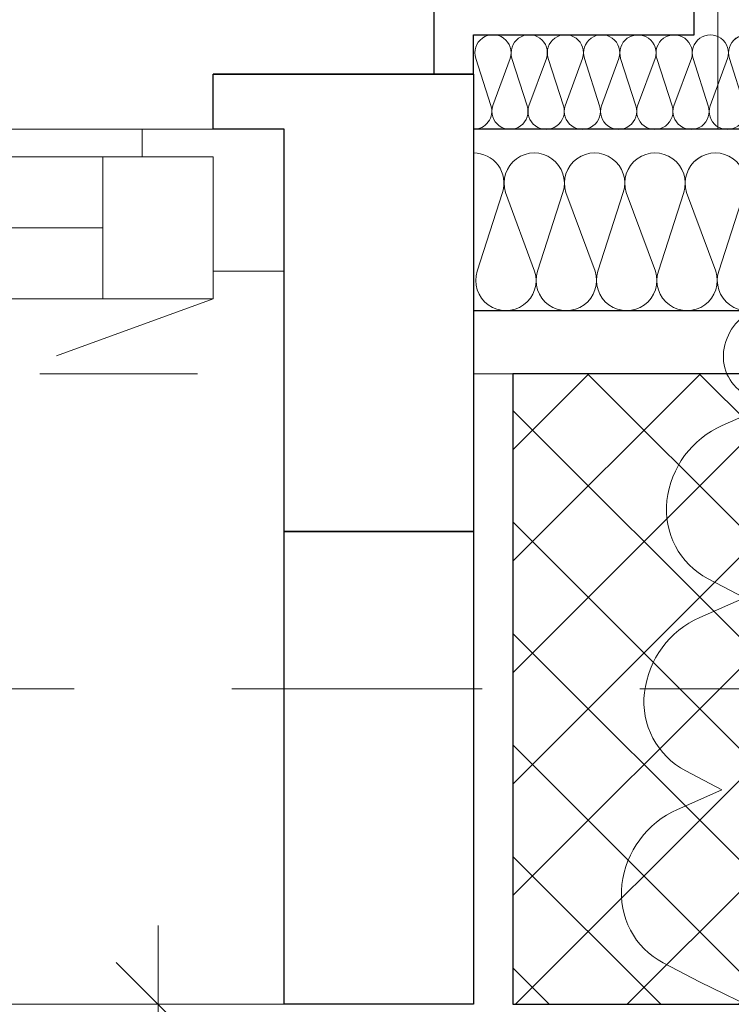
# Model space of a CAD drawing. Header units: metres. Extents: x -180 to 4, y -49 to 6.
# Tile 206 of 256: x -168.334 to -167.882, y -0.647 to -0.023. Entities that reach past the tile are written whole.
import ezdxf

# ---------------------------------------------------------------- set-up
doc = ezdxf.new("R2010")
doc.units = ezdxf.units.M
doc.header["$LTSCALE"] = 0.05
doc.header["$PDMODE"] = 1
doc.header["$PDSIZE"] = -2
for name, pattern in [('Linienart-20', [2.116531, 1.058062, -1.058469]), ('Linienart-34', [4.233, 2.116, -2.117]), ('Linienart-53', [5.291531, 3.175, -1.058062, 0.352704, -0.705764])]:
    doc.linetypes.add(name, pattern=pattern)
doc.layers.get('0').update_dxf_attribs({"lineweight": 25})
for name, color, linetype, lineweight in [('30 -33 Aussenwände -1 tragend', 7, 'Continuous', 9), ('70 -71 Achsen- 1 Gebäudeachsen', 7, 'Linienart-53', 18), ('Keine', 7, 'Continuous', 9)]:
    doc.layers.add(name, color=color, linetype=linetype, lineweight=lineweight)
for name, color, linetype, lineweight, true_color in [('30 -33 Aussenwände- 3 Aussenstützen', 7, 'Continuous', 50, 0x0000dd), ('30 -33 Aussenwände- 7 Fassade_ Elemente', 7, 'Continuous', 9, 0x00aacc), ('30 -35 Decken- 1 Konstruktion-Träger- Stahlbeton', 7, 'Continuous', 13, 0x33aa00), ('70 -76 Bemaßung- 2 Allgemein', 7, 'Continuous', 5, 0x6666cc), ('70 -77 Revision- 2 Wolken', 7, 'Continuous', 18, 0x944cff), ('CW-Unsichtbar', 7, 'Continuous', 9, 0x599559)]:
    doc.layers.add(name, color=color, linetype=linetype, lineweight=lineweight, true_color=true_color)
doc.styles.add('Arial', font='arial.ttf')
doc.dimstyles.new('k+k 1_50', dxfattribs={"dimtxt": 0.100689, "dimasz": 0.05302, "dimexe": 0.05, "dimexo": 0.15, "dimgap": 0.01, "dimtad": 1, "dimdec": 3, "dimtxsty": 'Arial', "dimblk": 'VW_SLASH', "dimblk1": 'VW_SLASH', "dimblk2": 'VW_SLASH', "dimcen": 0, "dimdle": 0.05, "dimadec": 3, "dimazin": 0, "dimtfac": 0.75, "dimtdec": 3, "dimtix": 1, "dimtmove": 0, "dimatfit": 0, "dimldrblk": 'VW_SLASH-1', "dimfxl": 0.125, "dimfxlon": 1, "dimfrac": 2, "dimtolj": 1, "dimarcsym": 0})
doc.dimstyles.new('k+k_klein', dxfattribs={"dimtxt": 0.100689, "dimasz": 0.05302, "dimexe": 0.05, "dimexo": 0.15, "dimgap": 0.005, "dimtad": 1, "dimdec": 3, "dimtxsty": 'Arial', "dimblk": 'VW_SLASH-2', "dimblk1": 'VW_SLASH-2', "dimblk2": 'VW_SLASH-2', "dimcen": 0, "dimdle": 0.025, "dimadec": 3, "dimazin": 0, "dimtfac": 0.75, "dimtdec": 3, "dimtix": 1, "dimtmove": 0, "dimatfit": 0, "dimldrblk": 'VW_FILLEDARROW', "dimfxl": 0.1, "dimfxlon": 1, "dimfrac": 2, "dimtolj": 1, "dimarcsym": 0})

# ---------------------------------------------------------------- blocks, each defined once
blk = doc.blocks.new('Gruppe-2525')
at = {"layer": '30 -33 Aussenwände- 7 Fassade_ Elemente', "lineweight": 9, "transparency": 33554687, "flags": 128}
for points in [[(0.11275, -4.0385, 0.324435), (0.13731, -4.03047, 0.324435), (0.13731, -4.00463, 0.324435), (0.11275, -3.9966), (0.05525, -4.01508, -0.324488), (0.03068, -4.00706, -0.324488), (0.03068, -3.98122, -0.324488), (0.05525, -3.97319), (0.11275, -3.99445, 0.324435), (0.13731, -3.98642, 0.324435), (0.13731, -3.96058, 0.324435), (0.11275, -3.95256), (0.05525, -3.97103, -0.324488), (0.03068, -3.96301, -0.324488), (0.03068, -3.93717, -0.324488), (0.05525, -3.92914), (0.11275, -3.9504, 0.324435), (0.13731, -3.94237, 0.324435), (0.13731, -3.91653, 0.324435), (0.11275, -3.90851), (0.05525, -3.92699, -0.59966), (0.02734, -3.9)], [(0.13596, -3.9, -0.297643), (0.11275, -3.90635), (0.09557, -3.9)], [(0.11275, -4.12659, 1.372583), (0.11275, -4.0847), (0.05525, -4.10318, -1.372995), (0.05525, -4.06129), (0.11275, -4.08254, 1.372583), (0.11275, -4.04065), (0.05525, -4.05913, -1.372995), (0.05525, -4.01724), (0.11275, -4.0385, 1.372583), (0.11275, -3.9966), (0.05525, -4.01508, -1.372995), (0.05525, -3.97319), (0.11275, -3.99445, 1.372583), (0.11275, -3.95256), (0.05525, -3.97103, -1.372995), (0.05525, -3.92914)], [(0.1415, -4.15, 0.513088), (0.11275, -4.12875), (0.05525, -4.14723, -1.372995), (0.05525, -4.10534), (0.11275, -4.12659, 1.372583), (0.11275, -4.0847), (0.05525, -4.10318, -1.372995), (0.05525, -4.06129), (0.11275, -4.08254, 1.372583), (0.11275, -4.04065)]]:
    blk.add_lwpolyline(points, format="xyb", dxfattribs=at)
blk = doc.blocks.new('Gruppe-2526')
at = {"layer": '30 -33 Aussenwände- 7 Fassade_ Elemente', "transparency": 33554687}
blk.add_blockref('Gruppe-2525', (0, 0), dxfattribs=at)
blk = doc.blocks.new('Dämmung-175')
at = {"layer": '30 -33 Aussenwände- 7 Fassade_ Elemente', "color": 7, "transparency": 33554687}
blk.add_blockref('Gruppe-2526', (0, 0), dxfattribs=at)
at = {"layer": '30 -33 Aussenwände- 7 Fassade_ Elemente', "color": 0, "flags": 1}
for tag in ['prm0_value', 'prm1_value', 'prm2_value', 'prm3_value', 'prm4_value', 'prm5_value', 'prm6_value', 'instanceID', 'IFC_UUID', 'prm0_name', 'prm0_type', 'prm1_name', 'prm1_type', 'prm2_name', 'prm2_type', 'prm3_name', 'prm3_type', 'prm4_name', 'prm4_type', 'prm5_name', 'prm5_type', 'prm6_name', 'prm6_type']:
    blk.add_attdef(tag, (-168.046, -0.23252), '', height=0.00018, dxfattribs=at)
blk = doc.blocks.new('Gruppe-2575')
at = {"color": 255, "linetype": 'Continuous', "lineweight": 9, "transparency": 33554687}
blk.add_wipeout([(-0.55, 0.035), (-0.55, -0.225), (0.55, -0.225), (0.55, 0.035)], dxfattribs=at).dxf.layer = '30 -33 Aussenwände- 7 Fassade_ Elemente'
at = {"layer": '30 -33 Aussenwände- 7 Fassade_ Elemente', "color": 7, "linetype": 'Continuous', "lineweight": 9, "transparency": 33554687, "flags": 128}
blk.add_lwpolyline([(-0.55, 0.035), (-0.55, -0.225), (0.55, -0.225), (0.55, 0.035)], dxfattribs=at)
blk = doc.blocks.new('Gruppe-2576')
at = {"color": 255, "linetype": 'Continuous', "lineweight": 9, "transparency": 33554687}
blk.add_wipeout([(-0.55, 0.125), (-0.55, 0.225), (0.55, 0.225), (0.55, 0.125)], dxfattribs=at).dxf.layer = '30 -33 Aussenwände- 7 Fassade_ Elemente'
at = {"layer": '30 -33 Aussenwände- 7 Fassade_ Elemente', "color": 7, "linetype": 'Continuous', "lineweight": 9, "transparency": 33554687, "flags": 128}
blk.add_lwpolyline([(-0.55, 0.125), (-0.55, 0.225), (0.55, 0.225), (0.55, 0.125)], dxfattribs=at)
blk = doc.blocks.new('Gruppe-2577')
at = {"color": 255, "linetype": 'Continuous', "lineweight": 5, "transparency": 33554687}
blk.add_wipeout([(-0.47, 0.1075), (-0.47, 0.125), (0.47, 0.125), (0.47, 0.1075)], dxfattribs=at).dxf.layer = '30 -33 Aussenwände- 7 Fassade_ Elemente'
blk = doc.blocks.new('Gruppe-2578')
at = {"layer": '30 -33 Aussenwände- 7 Fassade_ Elemente', "color": 7, "linetype": 'Continuous', "lineweight": 9, "transparency": 33554687}
blk.add_line((-0.47, 0.125), (0.47, 0.125), dxfattribs=at)
at = {"color": 255, "linetype": 'Continuous', "lineweight": 9, "transparency": 33554687}
blk.add_wipeout([(-0.47, 0.125), (0.47, 0.125), (0.47, 0.035), (-0.47, 0.035)], dxfattribs=at).dxf.layer = '30 -33 Aussenwände- 7 Fassade_ Elemente'
at = {"layer": '30 -33 Aussenwände- 7 Fassade_ Elemente', "color": 7, "linetype": 'Continuous', "lineweight": 9, "transparency": 33554687}
blk.add_line((0.47, 0.08), (-0.47, 0.08), dxfattribs=at)
at = {"layer": '30 -33 Aussenwände- 7 Fassade_ Elemente', "color": 7, "linetype": 'Continuous', "lineweight": 9, "transparency": 33554687, "flags": 128}
blk.add_lwpolyline([(-0.47, 0.125), (0.47, 0.125), (0.47, 0.035), (-0.47, 0.035)], close=True, dxfattribs=at)
blk = doc.blocks.new('Gruppe-2579')
at = {"color": 255, "linetype": 'Continuous', "lineweight": 9, "transparency": 33554687}
blk.add_wipeout([(0.55, 0.125), (0.47, 0.125), (0.47, 0.035), (0.55, 0.035)], dxfattribs=at).dxf.layer = '30 -33 Aussenwände- 7 Fassade_ Elemente'
at = {"layer": '30 -33 Aussenwände- 7 Fassade_ Elemente', "color": 7, "linetype": 'Continuous', "lineweight": 9, "transparency": 33554687}
for p, q in [((0.47, 0.035), (0.47, 0.125)), ((0.55, 0.035), (0.55, 0.125))]:
    blk.add_line(p, q, dxfattribs=at)
at = {"layer": '30 -33 Aussenwände- 7 Fassade_ Elemente', "color": 7, "linetype": 'Continuous', "lineweight": 9, "transparency": 33554687, "flags": 128}
blk.add_lwpolyline([(0.55, 0.125), (0.47, 0.125), (0.47, 0.035), (0.55, 0.035)], close=True, dxfattribs=at)
blk = doc.blocks.new('Gruppe-2580')
at = {"layer": '30 -33 Aussenwände- 7 Fassade_ Elemente', "color": 7, "transparency": 33554687}
for name in ['Gruppe-2576', 'Gruppe-2575']:
    blk.add_blockref(name, (0, 0), dxfattribs=at)
blk.add_blockref('Gruppe-2577', (0, 0), dxfattribs=at)
blk.add_blockref('Gruppe-2578', (0, 0), dxfattribs=at)
blk.add_blockref('Gruppe-2579', (0, 0), dxfattribs=at)
blk = doc.blocks.new('Fenster (2D)-99')
at = {"layer": 'CW-Unsichtbar', "linetype": 'Continuous', "lineweight": 5, "transparency": 33554687}
blk.add_point((0.55, 0), dxfattribs=at)
at = {"layer": '30 -33 Aussenwände- 7 Fassade_ Elemente', "color": 0, "flags": 1}
for tag in ['instanceID', 'IFC_UUID']:
    blk.add_attdef(tag, (-169.27767, -0.44204), '', height=0.00018, dxfattribs=at)
at = {"layer": '30 -33 Aussenwände- 7 Fassade_ Elemente', "color": 7, "transparency": 33554687}
blk.add_blockref('Gruppe-2580', (0, 0), dxfattribs=at)
blk = doc.blocks.new('Gruppe-2583')
at = {"color": 255}
blk.add_wipeout([(-168.166, -0.09204), (-169.27767, -0.09204), (-169.27767, -0.18204), (-168.166, -0.18204)], dxfattribs=at).dxf.layer = '30 -33 Aussenwände- 7 Fassade_ Elemente'
at = {"layer": '30 -33 Aussenwände- 7 Fassade_ Elemente', "flags": 128}
blk.add_lwpolyline([(-168.166, -0.09204), (-169.27767, -0.09204), (-169.27767, -0.18204), (-168.166, -0.18204)], close=True, dxfattribs=at)
at = {"color": 255, "lineweight": 18}
blk.add_wipeout([(-168.166, -0.09204), (-168.25767, -0.09204), (-168.25767, -0.18204), (-168.166, -0.18204)], dxfattribs=at).dxf.layer = '30 -33 Aussenwände- 7 Fassade_ Elemente'
at = {"layer": '30 -33 Aussenwände- 7 Fassade_ Elemente', "lineweight": 18}
blk.add_line((-168.25767, -0.13704), (-169.19767, -0.13704), dxfattribs=at)
at = {"layer": '30 -33 Aussenwände- 7 Fassade_ Elemente', "lineweight": 18, "flags": 128}
blk.add_lwpolyline([(-168.166, -0.09204), (-168.25767, -0.09204), (-168.25767, -0.18204), (-168.166, -0.18204)], close=True, dxfattribs=at)
blk = doc.blocks.new('Gruppe-2591')
at = {"layer": '30 -33 Aussenwände- 7 Fassade_ Elemente', "lineweight": 9, "transparency": 33554687, "flags": 128}
for points in [[(0.1015, -4.05304, 0.324435), (0.12286, -4.04606, 0.324435), (0.12286, -4.02359, 0.324435), (0.1015, -4.01661), (0.0515, -4.03268, -0.324488), (0.03014, -4.0257, -0.324488), (0.03014, -4.00323, -0.324488), (0.0515, -3.99625), (0.1015, -4.01474, 0.324435), (0.12286, -4.00776, 0.324435), (0.12286, -3.98529, 0.324435), (0.1015, -3.97831), (0.0515, -3.99438, -0.324488), (0.03014, -3.9874, -0.324488), (0.03014, -3.96493, -0.324488), (0.0515, -3.95795), (0.1015, -3.97643, 0.324435), (0.12286, -3.96945, 0.324435), (0.12286, -3.94699, 0.324435), (0.1015, -3.94001), (0.0515, -3.95608, -0.767984), (0.03146, -3.925)], [(0.12581, -3.925, -0.426772), (0.1015, -3.93813), (0.06598, -3.925)], [(0.1015, -4.12964, 1.372583), (0.1015, -4.09322), (0.0515, -4.10929, -1.372995), (0.0515, -4.07286), (0.1015, -4.09134, 1.372583), (0.1015, -4.05491), (0.0515, -4.07098, -1.372995), (0.0515, -4.03456), (0.1015, -4.05304, 1.372583), (0.1015, -4.01661), (0.0515, -4.03268, -1.372995), (0.0515, -3.99625), (0.1015, -4.01474, 1.372583), (0.1015, -3.97831), (0.0515, -3.99438, -1.372995), (0.0515, -3.95795)], [(0.1265, -4.15, 0.513088), (0.1015, -4.13152), (0.0515, -4.14759, -1.372995), (0.0515, -4.11116), (0.1015, -4.12964, 1.372583), (0.1015, -4.09322), (0.0515, -4.10929, -1.372995), (0.0515, -4.07286), (0.1015, -4.09134, 1.372583), (0.1015, -4.05491)]]:
    blk.add_lwpolyline(points, format="xyb", dxfattribs=at)
blk = doc.blocks.new('Gruppe-2592')
at = {"layer": '30 -33 Aussenwände- 7 Fassade_ Elemente', "transparency": 33554687}
blk.add_blockref('Gruppe-2591', (0, 0), dxfattribs=at)
blk = doc.blocks.new('Dämmung-178')
at = {"layer": '30 -33 Aussenwände- 7 Fassade_ Elemente', "color": 7, "transparency": 33554687}
blk.add_blockref('Gruppe-2592', (0, 0), dxfattribs=at)
at = {"layer": '30 -33 Aussenwände- 7 Fassade_ Elemente', "color": 0, "flags": 1}
for tag in ['instanceID', 'prm0_value', 'prm1_value', 'prm2_value', 'prm3_value', 'prm4_value', 'prm5_value', 'prm6_value', 'IFC_UUID', 'prm0_name', 'prm0_type', 'prm1_name', 'prm1_type', 'prm2_name', 'prm2_type', 'prm3_name', 'prm3_type', 'prm4_name', 'prm4_type', 'prm5_name', 'prm5_type', 'prm6_name', 'prm6_type']:
    blk.add_attdef(tag, (-168.046, -0.25024), '', height=0.00018, dxfattribs=at)
blk = doc.blocks.new('Gruppe-2594')
at = {"layer": '30 -33 Aussenwände- 7 Fassade_ Elemente', "lineweight": 9, "transparency": 33554687, "flags": 128}
for points in [[(0.07161, -3.99989, 0.324435), (0.08443, -3.99572, 0.324435), (0.08444, -3.98223, 0.324435), (0.07163, -3.97804), (0.04162, -3.98766, -0.324488), (0.02881, -3.98346, -0.324488), (0.02882, -3.96998, -0.324488), (0.04164, -3.9658), (0.07163, -3.97691, 0.324435), (0.08445, -3.97273, 0.324435), (0.08446, -3.95925, 0.324435), (0.07165, -3.95506), (0.04164, -3.96467, -0.324488), (0.02883, -3.96048, -0.324488), (0.02884, -3.94699, -0.324488), (0.04166, -3.94282), (0.07165, -3.95393, 0.324435), (0.08447, -3.94975, 0.324435), (0.08448, -3.93627, 0.324435), (0.07167, -3.93207), (0.04166, -3.94169, -0.688254), (0.02823, -3.92496)], [(0.08554, -3.92501, -0.374705), (0.07167, -3.93095), (0.05557, -3.92498)], [(0.07151, -4.13778, 1.372583), (0.07153, -4.11593), (0.04152, -4.12554, -1.372995), (0.04154, -4.10369), (0.07153, -4.1148, 1.372583), (0.07154, -4.09294), (0.04154, -4.10256, -1.372995), (0.04155, -4.08071), (0.07154, -4.09182, 1.372583), (0.07156, -4.06996), (0.04155, -4.07958, -1.372995), (0.04157, -4.05773), (0.07156, -4.06884, 1.372583), (0.07158, -4.04698), (0.04157, -4.0566, -1.372995), (0.04159, -4.03474), (0.07158, -4.04586, 1.372583), (0.0716, -4.024), (0.04159, -4.03362, -1.372995), (0.04161, -4.01176), (0.0716, -4.02287, 1.372583), (0.07161, -4.00102), (0.04161, -4.01064, -1.372995), (0.04162, -3.98878), (0.07161, -3.99989, 1.372583), (0.07163, -3.97804), (0.04162, -3.98766, -1.372995), (0.04164, -3.9658), (0.07163, -3.97691, 1.372583), (0.07165, -3.95506), (0.04164, -3.96467, -1.372995), (0.04166, -3.94282)], [(0.0865, -4.15001, 0.513088), (0.07151, -4.13891), (0.0415, -4.14853, -1.372995), (0.04152, -4.12667), (0.07151, -4.13778, 1.372583), (0.07153, -4.11593), (0.04152, -4.12554, -1.372995), (0.04154, -4.10369), (0.07153, -4.1148, 1.372583), (0.07154, -4.09294)]]:
    blk.add_lwpolyline(points, format="xyb", dxfattribs=at)
blk = doc.blocks.new('Gruppe-2595')
at = {"layer": '30 -33 Aussenwände- 7 Fassade_ Elemente', "transparency": 33554687}
blk.add_blockref('Gruppe-2594', (0, 0), dxfattribs=at)
blk = doc.blocks.new('Dämmung-179')
at = {"layer": '30 -33 Aussenwände- 7 Fassade_ Elemente', "color": 7, "transparency": 33554687}
blk.add_blockref('Gruppe-2595', (0, 0), dxfattribs=at)
at = {"layer": '30 -33 Aussenwände- 7 Fassade_ Elemente', "color": 0, "flags": 1}
for tag in ['prm0_value', 'prm1_value', 'prm2_value', 'prm3_value', 'prm4_value', 'prm5_value', 'prm6_value', 'instanceID', 'prm0_name', 'prm0_type', 'prm2_name', 'prm2_type', 'prm3_name', 'prm3_type', 'prm6_name', 'prm6_type', 'prm1_name', 'prm1_type', 'prm4_name', 'prm4_type', 'prm5_name', 'prm5_type', 'IFC_UUID']:
    blk.add_attdef(tag, (-168.04601, -0.09489), '', height=0.00018, dxfattribs=at)
blk = doc.blocks.new('Gruppe-2596')
at = {"layer": '30 -33 Aussenwände- 7 Fassade_ Elemente'}
blk.add_blockref('Fenster (2D)-99', (-168.72767, -0.21704), dxfattribs=at)
at = {"layer": '30 -33 Aussenwände- 7 Fassade_ Elemente', "xscale": -1, "rotation": 270}
blk.add_blockref('Dämmung-175', (-163.896, -0.24854), dxfattribs=at)
at = {"color": 255}
blk.add_wipeout([(-167.821, 0.14996), (-175.421, 0.14996), (-175.421, -0.64704), (-167.821, -0.64704)], dxfattribs=at).dxf.layer = '30 -33 Aussenwände- 7 Fassade_ Elemente'
blk.add_wipeout([(-168.046, -0.09204), (-168.046, -0.64704), (-175.196, -0.64704), (-175.196, -0.09204), (-175.351, -0.09204), (-175.351, 0.14996), (-167.891, 0.14996), (-167.891, -0.09204)], dxfattribs=at).dxf.layer = '30 -33 Aussenwände- 7 Fassade_ Elemente'
at = {"layer": '30 -33 Aussenwände- 7 Fassade_ Elemente', "flags": 128}
blk.add_lwpolyline([(-168.046, -0.09204), (-168.046, -0.64704), (-175.196, -0.64704), (-175.196, -0.09204), (-175.351, -0.09204), (-175.351, 0.14996), (-167.891, 0.14996), (-167.891, -0.09204)], close=True, dxfattribs=at)
at = {"layer": '30 -33 Aussenwände- 7 Fassade_ Elemente', "color": 7}
blk.add_blockref('Gruppe-2583', (0, 0), dxfattribs=at)
at = {"color": 255, "lineweight": 25}
for points in [[(-167.821, -0.09204), (-168.046, -0.09204), (-168.046, -0.20705), (-167.821, -0.20705)], [(-168.166, -0.34704), (-168.046, -0.34704), (-168.046, -0.64704), (-168.166, -0.64704)]]:
    blk.add_wipeout(points, dxfattribs=at).dxf.layer = '30 -33 Aussenwände- 7 Fassade_ Elemente'
at = {"layer": '30 -33 Aussenwände- 7 Fassade_ Elemente', "lineweight": 25, "flags": 128}
blk.add_lwpolyline([(-167.821, -0.09204), (-168.046, -0.09204), (-168.046, -0.20705), (-167.821, -0.20705)], dxfattribs=at)
blk.add_lwpolyline([(-168.166, -0.34704), (-168.046, -0.34704), (-168.046, -0.64704), (-168.166, -0.64704)], close=True, dxfattribs=at)
at = {"layer": '30 -33 Aussenwände- 7 Fassade_ Elemente', "xscale": -1, "rotation": 270}
blk.add_blockref('Dämmung-178', (-163.896, -0.23354), dxfattribs=at)
at = {"color": 255, "lineweight": 25}
blk.add_wipeout([(-168.046, -0.09204), (-168.046, -0.03204), (-167.906, -0.03204), (-167.906, 0.09996), (-168.071, 0.09996), (-168.071, -0.09204)], dxfattribs=at).dxf.layer = '30 -33 Aussenwände- 7 Fassade_ Elemente'
at = {"layer": '30 -33 Aussenwände- 7 Fassade_ Elemente', "lineweight": 25, "flags": 128}
blk.add_lwpolyline([(-168.046, -0.09204), (-168.046, -0.03204), (-167.906, -0.03204), (-167.906, 0.09996), (-168.071, 0.09996), (-168.071, -0.09204)], close=True, dxfattribs=at)
at = {"layer": '30 -33 Aussenwände- 7 Fassade_ Elemente', "rotation": 270}
blk.add_blockref('Dämmung-179', (-163.896, -0.00553), dxfattribs=at)
at = {"color": 255, "lineweight": 25}
blk.add_wipeout([(-168.211, -0.05704), (-168.211, -0.09204), (-168.166, -0.09204), (-168.166, -0.34704), (-168.046, -0.34704), (-168.046, -0.05704)], dxfattribs=at).dxf.layer = '30 -33 Aussenwände- 7 Fassade_ Elemente'
at = {"layer": '30 -33 Aussenwände- 7 Fassade_ Elemente', "lineweight": 25, "flags": 128}
blk.add_lwpolyline([(-168.211, -0.05704), (-168.211, -0.09204), (-168.166, -0.09204), (-168.166, -0.34704), (-168.046, -0.34704), (-168.046, -0.05704)], close=True, dxfattribs=at)
blk = doc.blocks.new('Gruppe-9721')
at = {"layer": '30 -35 Decken- 1 Konstruktion-Träger- Stahlbeton', "color": 7, "linetype": 'Linienart-20', "lineweight": 13, "transparency": 33554687}
blk.add_line((-160.421, -0.24704), (-175.221, -0.24704), dxfattribs=at)
at = {"layer": '30 -35 Decken- 1 Konstruktion-Träger- Stahlbeton', "color": 0, "flags": 1}
for tag in ['instanceID', 'IFC_UUID']:
    blk.add_attdef(tag, (-175.221, -0.64704), '', height=0.00018, dxfattribs=at)
blk = doc.blocks.new('Gruppe-11129')
at = {"layer": '30 -33 Aussenwände- 3 Aussenstützen', "linetype": 'Continuous', "lineweight": 9, "transparency": 33554687}
for p, q in [((-167.821, -0.39704), (-167.821, -0.49704)), ((-167.871, -0.44704), (-167.771, -0.44704))]:
    blk.add_line(p, q, dxfattribs=at)
blk = doc.blocks.new('Gruppe-11130')
at = {"color": 255, "lineweight": 25, "transparency": 33554687}
blk.add_wipeout([(-167.621, -0.24704), (-168.021, -0.24704), (-168.021, -0.64704), (-167.621, -0.64704)], dxfattribs=at).dxf.layer = '30 -33 Aussenwände- 3 Aussenstützen'
at = {"layer": '30 -33 Aussenwände- 3 Aussenstützen', "linetype": 'Continuous', "lineweight": 9, "transparency": 33554687}
h = blk.add_hatch(dxfattribs=at)
h.set_pattern_fill('Beton 1mm SRF', style=0, pattern_type=2)
h.set_pattern_definition([(45, (0, 0), (0.03535534, -0.03535534), []), (-45, (0, 0), (0.03535534, 0.03535534), [])])
h.paths.add_polyline_path([(-167.621, -0.24704), (-168.021, -0.24704), (-168.021, -0.64704), (-167.621, -0.64704)])
at = {"layer": '30 -33 Aussenwände- 3 Aussenstützen', "lineweight": 25, "transparency": 33554687, "flags": 128}
blk.add_lwpolyline([(-167.621, -0.24704), (-168.021, -0.24704), (-168.021, -0.64704), (-167.621, -0.64704)], close=True, dxfattribs=at)
at = {"layer": '30 -33 Aussenwände- 3 Aussenstützen', "transparency": 33554687}
blk.add_blockref('Gruppe-11129', (0, 0), dxfattribs=at)
blk = doc.blocks.new('Gruppe-11131')
at = {"layer": '30 -33 Aussenwände- 3 Aussenstützen', "color": 7}
blk.add_blockref('Gruppe-11130', (0, 0), dxfattribs=at)
at = {"layer": '30 -33 Aussenwände- 3 Aussenstützen', "color": 0, "flags": 1}
for tag in ['instanceID', 'IFC_UUID']:
    blk.add_attdef(tag, (-168.021, -0.64704), '', height=0.00018, dxfattribs=at)
blk = doc.blocks.new('Gruppe-11603')
at = {"color": 255}
blk.add_wipeout([(-168.166, -0.09204), (-169.27767, -0.09204), (-169.27767, -0.18204), (-168.166, -0.18204)], dxfattribs=at).dxf.layer = '30 -33 Aussenwände- 7 Fassade_ Elemente'
at = {"layer": '30 -33 Aussenwände- 7 Fassade_ Elemente', "flags": 128}
blk.add_lwpolyline([(-168.166, -0.09204), (-169.27767, -0.09204), (-169.27767, -0.18204), (-168.166, -0.18204)], close=True, dxfattribs=at)
at = {"color": 255, "lineweight": 18}
blk.add_wipeout([(-168.256, -0.09204), (-168.166, -0.09204), (-168.166, -0.18204), (-168.256, -0.18204)], dxfattribs=at).dxf.layer = '30 -33 Aussenwände- 7 Fassade_ Elemente'
at = {"layer": '30 -33 Aussenwände- 7 Fassade_ Elemente', "lineweight": 18, "flags": 128}
blk.add_lwpolyline([(-168.256, -0.09204), (-168.166, -0.09204), (-168.166, -0.18204), (-168.256, -0.18204)], close=True, dxfattribs=at)
at = {"color": 255}
blk.add_wipeout([(-168.211, -0.10954), (-169.24267, -0.10954), (-169.24267, -0.19954), (-168.211, -0.19954)], dxfattribs=at).dxf.layer = '30 -33 Aussenwände- 7 Fassade_ Elemente'
at = {"layer": '30 -33 Aussenwände- 7 Fassade_ Elemente', "flags": 128}
blk.add_lwpolyline([(-168.211, -0.10954), (-169.24267, -0.10954), (-169.24267, -0.19954), (-168.211, -0.19954)], close=True, dxfattribs=at)
at = {"color": 255, "lineweight": 18}
blk.add_wipeout([(-168.281, -0.10954), (-168.211, -0.10954), (-168.211, -0.19954), (-168.281, -0.19954)], dxfattribs=at).dxf.layer = '30 -33 Aussenwände- 7 Fassade_ Elemente'
at = {"layer": '30 -33 Aussenwände- 7 Fassade_ Elemente', "lineweight": 18}
blk.add_line((-169.17267, -0.15454), (-168.281, -0.15454), dxfattribs=at)
at = {"layer": '30 -33 Aussenwände- 7 Fassade_ Elemente', "linetype": 'Linienart-34'}
blk.add_line((-168.211, -0.19954), (-169.18045, -0.55239), dxfattribs=at)
at = {"layer": '30 -33 Aussenwände- 7 Fassade_ Elemente', "lineweight": 18, "flags": 128}
blk.add_lwpolyline([(-168.281, -0.10954), (-168.211, -0.10954), (-168.211, -0.19954), (-168.281, -0.19954)], close=True, dxfattribs=at)
blk = doc.blocks.new('Gruppe-11604')
at = {"layer": '30 -33 Aussenwände- 7 Fassade_ Elemente', "color": 7}
blk.add_blockref('Gruppe-11603', (0, 0), dxfattribs=at)
at = {"color": 255, "lineweight": 25}
blk.add_wipeout([(-168.211, -0.09204), (-168.211, -0.05704), (-168.046, -0.05704), (-168.046, -0.34704), (-168.166, -0.34704), (-168.166, -0.09204)], dxfattribs=at).dxf.layer = '30 -33 Aussenwände- 7 Fassade_ Elemente'
at = {"layer": '30 -33 Aussenwände- 7 Fassade_ Elemente', "lineweight": 25, "flags": 128}
blk.add_lwpolyline([(-168.211, -0.09204), (-168.211, -0.05704), (-168.046, -0.05704), (-168.046, -0.34704), (-168.166, -0.34704), (-168.166, -0.09204)], close=True, dxfattribs=at)
blk = doc.blocks.new('Änderungswolke')
at = {"layer": '70 -77 Revision- 2 Wolken', "transparency": 33554687, "flags": 128}
for points in [[(0.21902, -3.83918), (0.19959, -3.87917), (0.18753, -3.90208, -0.310087), (0.13782, -3.92826, -0.265665), (0.09023, -3.89314), (0.07778, -3.86492), (0.06572, -3.88782, -0.310087), (0.01601, -3.91401, -0.265665), (-0.03158, -3.87888), (-0.04403, -3.85066), (-0.05609, -3.87357, -0.310087), (-0.1058, -3.89976, -0.265665), (-0.15339, -3.86463), (-0.16585, -3.83641)], [(-0.17257, -3.84918, -0.310087), (-0.20028, -3.86377, -0.265665), (-0.22681, -3.84419)]]:
    blk.add_lwpolyline(points, format="xyb", dxfattribs=at)
blk = doc.blocks.new('Gruppe-12714')
at = {"layer": '70 -77 Revision- 2 Wolken', "rotation": 270}
blk.add_blockref('Änderungswolke', (-164.0235, -0.43329), dxfattribs=at)
blk = doc.blocks.new('_01-OG1_Tragwerk (2D)')
at = {"layer": '30 -33 Aussenwände- 7 Fassade_ Elemente', "color": 7}
blk.add_blockref('Gruppe-2596', (0, 0), dxfattribs=at)
at = {"layer": '30 -35 Decken- 1 Konstruktion-Träger- Stahlbeton'}
blk.add_blockref('Gruppe-9721', (0, 0), dxfattribs=at)
at = {"layer": '30 -33 Aussenwände- 3 Aussenstützen'}
blk.add_blockref('Gruppe-11131', (0, 0), dxfattribs=at)
at = {"layer": '30 -33 Aussenwände- 7 Fassade_ Elemente', "color": 7}
blk.add_blockref('Gruppe-11604', (0, 0), dxfattribs=at)
at = {"layer": '30 -33 Aussenwände -1 tragend', "color": 7}
blk.add_blockref('Gruppe-12714', (0, 0), dxfattribs=at)
blk = doc.blocks.new('VW_SLASH-2')
at = {"color": 0, "linetype": 'ByBlock', "lineweight": -2, "transparency": 16777216}
blk.add_line((0.472, 0), (-1, 0), dxfattribs=at)
at = {"color": 0, "lineweight": 5, "transparency": 16777216, "flags": 128}
blk.add_lwpolyline([(0.5, 0.5), (-0.5, -0.5)], dxfattribs=at)
blk = doc.blocks.new('*D16422')
at = {"layer": '70 -76 Bemaßung- 2 Allgemein', "color": 0, "lineweight": -2}
for p, q in [((-170.44933, 1.79996), (-170.44933, 1.94996)), ((-168.106, 1.79996), (-168.106, 1.94996)), ((-168.15902, 1.89996), (-170.39631, 1.89996))]:
    blk.add_line(p, q, dxfattribs=at)
at = {"layer": 'Defpoints', "color": 0}
for p in [(-170.44933, 1.89996), (-170.44933, -0.34704), (-168.106, -0.34704)]:
    blk.add_point(p, dxfattribs=at)
at = {"layer": '70 -76 Bemaßung- 2 Allgemein', "color": 0, "lineweight": -2, "xscale": 0.05302001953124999, "yscale": 0.05302001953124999, "zscale": 0.05302001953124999, "rotation": 180}
blk.add_blockref('VW_SLASH-2', (-170.44933, 1.89996), dxfattribs=at)
at = {"layer": '70 -76 Bemaßung- 2 Allgemein', "color": 0, "lineweight": -2, "xscale": 0.05302001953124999, "yscale": 0.05302001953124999, "zscale": 0.05302001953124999}
blk.add_blockref('VW_SLASH-2', (-168.106, 1.89996), dxfattribs=at)
at = {"layer": '70 -76 Bemaßung- 2 Allgemein', "color": 0, "insert": (-169.27767, 1.98806), "char_height": 0.1006887, "attachment_point": 5, "style": 'Arial'}
blk.add_mtext('\\A1;2,34\\S3^ ;', dxfattribs=at)
blk = doc.blocks.new('VW_FILLEDARROW')
at = {"linetype": 'Continuous', "lineweight": 0, "transparency": 16777216}
blk.add_hatch(color=0, dxfattribs=at).paths.add_polyline_path([(-2.829, 0.758), (0, 0), (-2.829, -0.758)])
at = {"color": 0, "lineweight": 5, "transparency": 16777216, "flags": 128}
blk.add_lwpolyline([(-2.829, 0.758), (0, 0), (-2.829, -0.758)], close=True, dxfattribs=at)
blk = doc.blocks.new('*D16423')
at = {"layer": '70 -76 Bemaßung- 2 Allgemein', "color": 0, "lineweight": -2}
for p, q in [((-168.106, 1.79996), (-168.106, 1.94996)), ((-167.891, 1.79996), (-167.891, 1.94996)), ((-168.15902, 1.89996), (-168.21204, 1.89996)), ((-167.891, 1.89996), (-168.106, 1.89996)), ((-167.83798, 1.89996), (-167.78496, 1.89996))]:
    blk.add_line(p, q, dxfattribs=at)
at = {"layer": 'Defpoints', "color": 0}
for p in [(-168.106, 1.89996), (-167.891, 0.14996), (-168.106, -0.34704)]:
    blk.add_point(p, dxfattribs=at)
at = {"layer": '70 -76 Bemaßung- 2 Allgemein', "color": 0, "lineweight": -2, "xscale": 0.05302001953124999, "yscale": 0.05302001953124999, "zscale": 0.05302001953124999}
blk.add_blockref('VW_SLASH-2', (-168.106, 1.89996), dxfattribs=at)
at = {"layer": '70 -76 Bemaßung- 2 Allgemein', "color": 0, "lineweight": -2, "xscale": 0.05302001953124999, "yscale": 0.05302001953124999, "zscale": 0.05302001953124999, "rotation": 180}
blk.add_blockref('VW_SLASH-2', (-167.891, 1.89996), dxfattribs=at)
at = {"layer": '70 -76 Bemaßung- 2 Allgemein', "color": 0, "insert": (-168.2245, 1.99092), "char_height": 0.1006887, "attachment_point": 5, "style": 'Arial'}
blk.add_mtext('\\A1;21\\S5^ ;', dxfattribs=at)
blk = doc.blocks.new('VW_SLASH')
at = {"color": 0, "linetype": 'ByBlock', "lineweight": -2, "transparency": 16777216}
blk.add_line((0.943, 0), (-1, 0), dxfattribs=at)
at = {"color": 0, "lineweight": 20, "transparency": 16777216, "flags": 128}
blk.add_lwpolyline([(0.5, 0.5), (-0.5, -0.5)], dxfattribs=at)
blk = doc.blocks.new('*D18799')
at = {"layer": '70 -76 Bemaßung- 2 Allgemein', "color": 0, "lineweight": -2}
for p, q in [((-168.121, -0.64704), (-168.296, -0.64704)), ((-168.246, -0.70006), (-168.246, -8.44402)), ((-168.171, -8.49704), (-168.296, -8.49704))]:
    blk.add_line(p, q, dxfattribs=at)
at = {"layer": 'Defpoints', "color": 0}
for p in [(-167.946, -0.64704), (-168.246, -8.49704), (-168.021, -8.49704)]:
    blk.add_point(p, dxfattribs=at)
at = {"layer": '70 -76 Bemaßung- 2 Allgemein', "color": 0, "lineweight": -2, "xscale": 0.05302001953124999, "yscale": 0.05302001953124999, "zscale": 0.05302001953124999}
for p, rotation in [((-168.246, -0.64704), 90), ((-168.246, -8.49704), 270)]:
    blk.add_blockref('VW_SLASH', p, dxfattribs=dict(at, rotation=rotation))
at = {"layer": '70 -76 Bemaßung- 2 Allgemein', "color": 0, "insert": (-168.31646, -4.57204), "char_height": 0.100689, "attachment_point": 5, "rotation": 90, "style": 'Arial'}
blk.add_mtext('\\A1;7,85', dxfattribs=at)
blk = doc.blocks.new('VW_SLASH-1')
at = {"color": 0, "linetype": 'ByBlock', "lineweight": -2, "transparency": 16777216}
blk.add_line((0.943, 0), (-1, 0), dxfattribs=at)
at = {"color": 0, "lineweight": 5, "transparency": 16777216, "flags": 128}
blk.add_lwpolyline([(0.5, 0.5), (-0.5, -0.5)], dxfattribs=at)
blk = doc.blocks.new('*D20325')
at = {"layer": '70 -76 Bemaßung- 2 Allgemein', "color": 0, "lineweight": -2}
for p, q in [((-168.32283, -0.64704), (-168.47283, -0.64704)), ((-168.42283, -0.97902), (-168.42283, -0.70006)), ((-168.32283, -1.03204), (-168.47283, -1.03204))]:
    blk.add_line(p, q, dxfattribs=at)
at = {"layer": 'Defpoints', "color": 0}
for p in [(-168.42283, -0.64704), (-167.946, -0.64704), (-167.946, -1.03204)]:
    blk.add_point(p, dxfattribs=at)
at = {"layer": '70 -76 Bemaßung- 2 Allgemein', "color": 0, "lineweight": -2, "xscale": 0.05302001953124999, "yscale": 0.05302001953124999, "zscale": 0.05302001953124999}
for p, rotation in [((-168.42283, -0.64704), 90), ((-168.42283, -1.03204), 270)]:
    blk.add_blockref('VW_SLASH-2', p, dxfattribs=dict(at, rotation=rotation))
at = {"layer": '70 -76 Bemaßung- 2 Allgemein', "color": 0, "insert": (-168.49596, -0.83954), "char_height": 0.1006887, "attachment_point": 5, "rotation": 90, "style": 'Arial'}
blk.add_mtext('\\A1;38\\S5^ ;', dxfattribs=at)
blk = doc.blocks.new('_Achsen (3D)')
at = {"layer": '70 -71 Achsen- 1 Gebäudeachsen', "transparency": 33554687}
blk.add_line((-179.668, -0.44704), (3.826, -0.44704), dxfattribs=at)
blk = doc.blocks.new('Gruppe-15262')
at = {"layer": '70 -76 Bemaßung- 2 Allgemein'}
dim = blk.add_linear_dim(base=(-168.106, 1.89996), p1=(-167.891, 0.14996), p2=(-168.106, -0.34704), text='21\\S5^ ;', dimstyle='k+k_klein', override={"dimtxt": 0.100689, "dimgap": 0.01, "dimpost": '<>', "dimtxsty": 'Arial', "dimtix": 0, "dimtmove": 2}, dxfattribs=at)
dim.commit()
dim.dimension.update_dxf_attribs({"geometry": '*D16423', "text_midpoint": (-168.2245, 1.99092), "dimtype": 160})
dim = blk.add_linear_dim(base=(-170.44933, 1.89996), p1=(-168.106, -0.34704), p2=(-170.44933, -0.34704), text='2,34\\S3^ ;', dimstyle='k+k_klein', override={"dimtxt": 0.100689, "dimgap": 0.01, "dimpost": '<>', "dimtxsty": 'Arial', "dimtmove": 2}, dxfattribs=at)
dim.commit()
dim.dimension.update_dxf_attribs({"geometry": '*D16422', "text_midpoint": (-169.27767, 1.98806)})
blk = doc.blocks.new('Gruppe-15559')
at = {"layer": '70 -76 Bemaßung- 2 Allgemein'}
dim = blk.add_linear_dim(base=(-168.246, -8.49704), p1=(-167.946, -0.64704), p2=(-168.021, -8.49704), angle=270, text='7,85', dimstyle='k+k 1_50', override={"dimtxt": 0.100689, "dimgap": 0.01, "dimpost": '<>', "dimtxsty": 'Arial', "dimtmove": 2}, dxfattribs=at)
dim.commit()
dim.dimension.update_dxf_attribs({"geometry": '*D18799', "text_midpoint": (-168.31646, -4.57204)})
blk = doc.blocks.new('Gruppe-16686')
at = {"layer": '70 -76 Bemaßung- 2 Allgemein'}
dim = blk.add_linear_dim(base=(-168.42283, -0.64704), p1=(-167.946, -1.03204), p2=(-167.946, -0.64704), angle=270, text='38\\S5^ ;', dimstyle='k+k_klein', override={"dimtxt": 0.100689, "dimgap": 0.005, "dimpost": '<>', "dimtxsty": 'Arial', "dimtmove": 2}, dxfattribs=at)
dim.commit()
dim.dimension.update_dxf_attribs({"geometry": '*D20325', "text_midpoint": (-168.49596, -0.83954)})
blk = doc.blocks.new('_OG1_2D Bemaßung_ Beschriftung (2D)')
at = {"layer": '70 -76 Bemaßung- 2 Allgemein'}
for name in ['Gruppe-15262', 'Gruppe-15559', 'Gruppe-16686']:
    blk.add_blockref(name, (0, 0), dxfattribs=at)

msp = doc.modelspace()

# ---------------------------------------------------------------- block references
at = {"layer": 'Keine', "color": 1}
msp.add_blockref('_01-OG1_Tragwerk (2D)', (0, 0), dxfattribs=at)

# ---------------------------------------------------------------- next in the draw order: block references
msp.add_blockref('_OG1_2D Bemaßung_ Beschriftung (2D)', (0, 0), dxfattribs=at)

# ---------------------------------------------------------------- next in the draw order: block references
msp.add_blockref('_Achsen (3D)', (0, 0), dxfattribs=at)

doc.saveas('drawing.dxf')
